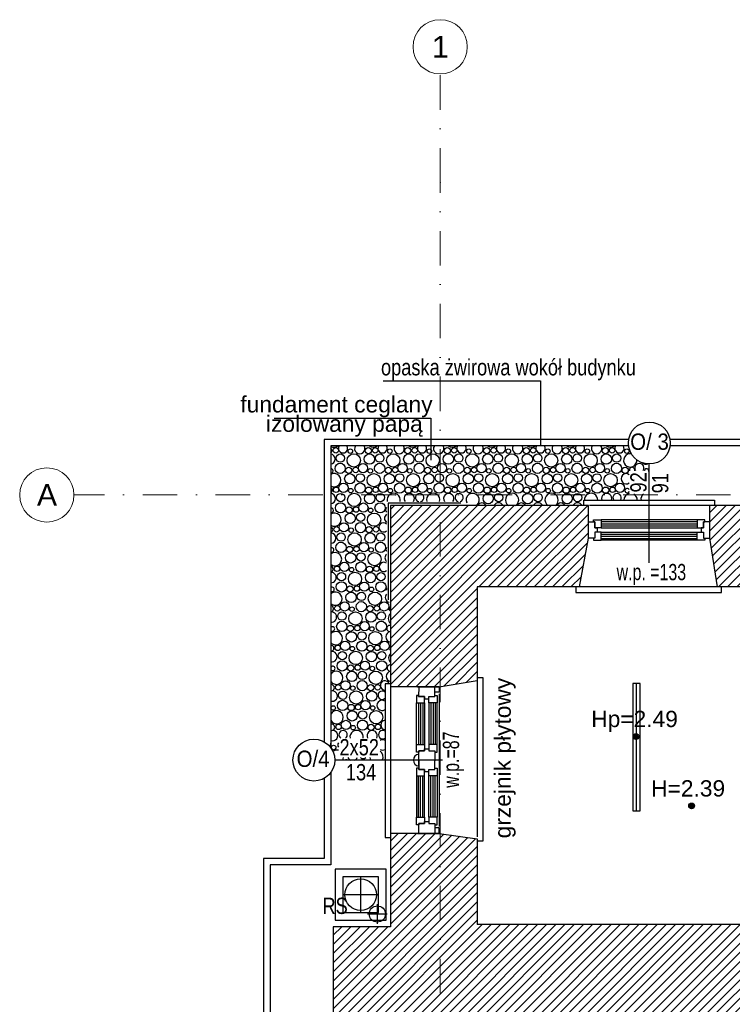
# Model space of a CAD drawing. Header units: millimetres. Extents: x 77315 to 1043159, y -108895 to -47794.
# Tile 4 of 87: x 77318 to 83882, y -98112 to -89042. Entities that reach past the tile are written whole.
import ezdxf

# ---------------------------------------------------------------- set-up
doc = ezdxf.new("R2010")
doc.units = ezdxf.units.MM
doc.header["$MEASUREMENT"] = 0
doc.linetypes.add('Dot & Dashed', pattern=[670.277762, 317.5, -176.388889, 0, -176.388874])
for name, color, linetype in [('A-WYSOKOSCI', 7, 'Continuous'), ('detalokna', 7, 'Continuous'), ('HATCH', 7, 'Continuous'), ('Nowe_A-OKNA-OPIS', 7, 'Continuous'), ('Nowe_A_okno', 7, 'Continuous'), ('Nowe_Interior - Lamp', 7, 'Continuous'), ('opaska', 7, 'Continuous'), ('opisy inne', 7, 'Continuous'), ('OSIE', 7, 'Continuous'), ('PARAPET', 7, 'Continuous'), ('RURY SPUSTOWE', 7, 'Continuous'), ('Structural - Bearing', 7, 'Continuous'), ('Structural - Grid', 7, 'Continuous')]:
    doc.layers.add(name, color=color, linetype=linetype)
doc.styles.add('STYL_AUTOMATYCZNY_1', font='arial.ttf')
doc.styles.add('STYL_AUTOMATYCZNY_3', font='arial.ttf', dxfattribs={"width": 0.8})
doc.styles.add('STYL_AUTOMATYCZNY_4', font='arial.ttf', dxfattribs={"width": 0.7})
doc.styles.add('STYL_AUTOMATYCZNY_5', font='arial.ttf', dxfattribs={"width": 0.9})
pattern_1 = [(45, (0, 0), (-42.426407, 42.426407), [])]

# ---------------------------------------------------------------- blocks, each defined once
blk = doc.blocks.new('*X1')
at = {"layer": 'HATCH'}
for centre, radius in [((80229.1, -93008.5), 25.1), ((80270.9, -93080.6), 38.4), ((80395, -93101.8), 61.2), ((80363.8, -93016.2), 20.7), ((80538.6, -93089.4), 47.7), ((80528.9, -93012), 28.6), ((80592.8, -93008.5), 25.1), ((80634.6, -93080.6), 38.4), ((80758.7, -93101.8), 61.2), ((80727.5, -93016.2), 20.7), ((80902.3, -93089.4), 47.7), ((80892.6, -93012), 28.6), ((80956.5, -93008.5), 25.1), ((80998.3, -93080.6), 38.4), ((81122.4, -93101.8), 61.2), ((81091.2, -93016.2), 20.7), ((81266, -93089.4), 47.7), ((81256.4, -93012), 28.6), ((81320.2, -93008.5), 25.1), ((81362, -93080.6), 38.4), ((81486.2, -93101.8), 61.2), ((81454.9, -93016.2), 20.7), ((81629.7, -93089.4), 47.7), ((81620.1, -93012), 28.6), ((81683.9, -93008.5), 25.1), ((81725.8, -93080.6), 38.4), ((81849.9, -93101.8), 61.2), ((81818.6, -93016.2), 20.7), ((81993.4, -93089.4), 47.7), ((81983.8, -93012), 28.6), ((82047.6, -93008.5), 25.1), ((82089.5, -93080.6), 38.4), ((82213.6, -93101.8), 61.2), ((82182.3, -93016.2), 20.7), ((82357.1, -93089.4), 47.7), ((82347.5, -93012), 28.6), ((82411.3, -93008.5), 25.1), ((82453.2, -93080.6), 38.4), ((82577.3, -93101.8), 61.2), ((82546, -93016.2), 20.7), ((82720.8, -93089.4), 47.7), ((82711.2, -93012), 28.6), ((82775, -93008.5), 25.1), ((82816.9, -93080.6), 38.4), ((82909.8, -93016.2), 20.7), ((80269.9, -93174.9), 47.3), ((80480.1, -93172.7), 42.6), ((80633.6, -93174.9), 47.3), ((80843.8, -93172.7), 42.6), ((80997.3, -93174.9), 47.3), ((81207.6, -93172.7), 42.6), ((81361, -93174.9), 47.3), ((81571.3, -93172.7), 42.6), ((81724.7, -93174.9), 47.3), ((81935, -93172.7), 42.6), ((82088.4, -93174.9), 47.3), ((82298.7, -93172.7), 42.6), ((82452.2, -93174.9), 47.3), ((82662.4, -93172.7), 42.6), ((82815.9, -93174.9), 47.3), ((80358.6, -93271.4), 47.7), ((80348.9, -93194), 28.6), ((80412.8, -93190.5), 25.1), ((80454.6, -93262.5), 38.4), ((80578.7, -93283.8), 61.2), ((80547.5, -93198.2), 20.7), ((80722.3, -93271.4), 47.7), ((80712.6, -93194), 28.6), ((80776.5, -93190.5), 25.1), ((80818.3, -93262.5), 38.4), ((80942.4, -93283.8), 61.2), ((80911.2, -93198.2), 20.7), ((81086, -93271.4), 47.7), ((81076.4, -93194), 28.6), ((81140.2, -93190.5), 25.1), ((81182, -93262.5), 38.4), ((81306.2, -93283.8), 61.2), ((81274.9, -93198.2), 20.7), ((81449.7, -93271.4), 47.7), ((81440.1, -93194), 28.6), ((81503.9, -93190.5), 25.1), ((81545.8, -93262.5), 38.4), ((81669.9, -93283.8), 61.2), ((81638.6, -93198.2), 20.7), ((81813.4, -93271.4), 47.7), ((81803.8, -93194), 28.6), ((81867.6, -93190.5), 25.1), ((81909.5, -93262.5), 38.4), ((82033.6, -93283.8), 61.2), ((82002.3, -93198.2), 20.7), ((82177.1, -93271.4), 47.7), ((82167.5, -93194), 28.6), ((82231.3, -93190.5), 25.1), ((82273.2, -93262.5), 38.4), ((82397.3, -93283.8), 61.2), ((82366, -93198.2), 20.7), ((82540.8, -93271.4), 47.7), ((82531.2, -93194), 28.6), ((82595, -93190.5), 25.1), ((82636.9, -93262.5), 38.4), ((82761, -93283.8), 61.2), ((82729.8, -93198.2), 20.7), ((82894.9, -93194), 28.6), ((80300.1, -93354.7), 42.6), ((80453.6, -93356.9), 47.3), ((80663.8, -93354.7), 42.6), ((80817.3, -93356.9), 47.3), ((81027.6, -93354.7), 42.6), ((81181, -93356.9), 47.3), ((81391.3, -93354.7), 42.6), ((81544.7, -93356.9), 47.3), ((81755, -93354.7), 42.6), ((81908.4, -93356.9), 47.3), ((82118.7, -93354.7), 42.6), ((82272.2, -93356.9), 47.3), ((82482.4, -93354.7), 42.6), ((82635.9, -93356.9), 47.3), ((82846.1, -93354.7), 42.6), ((80232.8, -93372.5), 25.1), ((80274.6, -93444.5), 38.4), ((80398.7, -93465.8), 61.2), ((80367.5, -93380.2), 20.7), ((80542.3, -93453.4), 47.7), ((80532.6, -93376), 28.6), ((80596.5, -93372.5), 25.1), ((80638.3, -93444.5), 38.4), ((80731.2, -93380.2), 20.7), ((80896.4, -93376), 28.6), ((80960.2, -93372.5), 25.1), ((81094.9, -93380.2), 20.7), ((81260.1, -93376), 28.6), ((81323.9, -93372.5), 25.1), ((81458.6, -93380.2), 20.7), ((81633.4, -93453.4), 47.7), ((81623.8, -93376), 28.6), ((81687.6, -93372.5), 25.1), ((81729.5, -93444.5), 38.4), ((81822.3, -93380.2), 20.7), ((81997.1, -93453.4), 47.7), ((81987.5, -93376), 28.6), ((82051.3, -93372.5), 25.1), ((82093.2, -93444.5), 38.4), ((82186, -93380.2), 20.7), ((82360.8, -93453.4), 47.7), ((82351.2, -93376), 28.6), ((82415, -93372.5), 25.1), ((82456.9, -93444.5), 38.4), ((82549.8, -93380.2), 20.7), ((82714.9, -93376), 28.6), ((82778.7, -93372.5), 25.1), ((80273.6, -93538.9), 47.3), ((80483.8, -93536.7), 42.6), ((80637.3, -93538.9), 47.3), ((80362.3, -93635.4), 47.7), ((80352.6, -93558), 28.6), ((80416.5, -93554.5), 25.1), ((80458.3, -93626.5), 38.4), ((80582.4, -93647.8), 61.2), ((80551.2, -93562.2), 20.7), ((80303.8, -93718.7), 42.6), ((80457.3, -93720.9), 47.3), ((80236.5, -93736.5), 25.1), ((80278.3, -93808.5), 38.4), ((80402.4, -93829.8), 61.2), ((80371.2, -93744.2), 20.7), ((80546, -93817.4), 47.7), ((80536.4, -93740), 28.6), ((80600.2, -93736.5), 25.1), ((80642, -93808.5), 38.4), ((80277.3, -93902.9), 47.3), ((80487.6, -93900.7), 42.6), ((80641, -93902.9), 47.3), ((80366, -93999.4), 47.7), ((80356.4, -93922), 28.6), ((80420.2, -93918.5), 25.1), ((80462, -93990.5), 38.4), ((80586.2, -94011.8), 61.2), ((80554.9, -93926.2), 20.7), ((80307.6, -94082.7), 42.6), ((80461, -94084.9), 47.3), ((80240.2, -94100.5), 25.1), ((80282, -94172.5), 38.4), ((80406.2, -94193.8), 61.2), ((80374.9, -94108.2), 20.7), ((80549.7, -94181.3), 47.7), ((80540.1, -94104), 28.6), ((80603.9, -94100.5), 25.1), ((80645.8, -94172.5), 38.4), ((80281, -94266.9), 47.3), ((80491.3, -94264.7), 42.6), ((80644.7, -94266.9), 47.3), ((80369.7, -94363.3), 47.7), ((80360.1, -94286), 28.6), ((80423.9, -94282.5), 25.1), ((80465.8, -94354.5), 38.4), ((80589.9, -94375.8), 61.2), ((80558.6, -94290.1), 20.7), ((80311.3, -94446.7), 42.6), ((80464.7, -94448.9), 47.3), ((80675, -94446.7), 42.6), ((80243.9, -94464.5), 25.1), ((80285.8, -94536.5), 38.4), ((80409.9, -94557.8), 61.2), ((80378.6, -94472.1), 20.7), ((80553.4, -94545.3), 47.7), ((80543.8, -94468), 28.6), ((80607.6, -94464.5), 25.1), ((80649.5, -94536.5), 38.4), ((80284.7, -94630.9), 47.3), ((80495, -94628.7), 42.6), ((80648.4, -94630.9), 47.3), ((80373.4, -94727.3), 47.7), ((80363.8, -94650), 28.6), ((80427.6, -94646.4), 25.1), ((80469.5, -94718.5), 38.4), ((80593.6, -94739.8), 61.2), ((80562.3, -94654.1), 20.7), ((80315, -94810.7), 42.6), ((80468.4, -94812.9), 47.3), ((80678.7, -94810.7), 42.6), ((80247.6, -94828.4), 25.1), ((80289.5, -94900.5), 38.4), ((80413.6, -94921.8), 61.2), ((80382.3, -94836.1), 20.7), ((80557.1, -94909.3), 47.7), ((80547.5, -94832), 28.6), ((80611.3, -94828.4), 25.1), ((80653.2, -94900.5), 38.4), ((80288.4, -94994.9), 47.3), ((80498.7, -94992.7), 42.6), ((80652.2, -94994.9), 47.3), ((80377.1, -95091.3), 47.7), ((80367.5, -95014), 28.6), ((80431.3, -95010.4), 25.1), ((80473.2, -95082.5), 38.4), ((80597.3, -95103.8), 61.2), ((80566, -95018.1), 20.7), ((80318.7, -95174.7), 42.6), ((80472.2, -95176.9), 47.3), ((80251.3, -95192.4), 25.1), ((80293.2, -95264.5), 38.4), ((80417.3, -95285.8), 61.2), ((80386, -95200.1), 20.7), ((80560.8, -95273.3), 47.7), ((80551.2, -95196), 28.6), ((80615, -95192.4), 25.1), ((80292.2, -95358.9), 47.3), ((80502.4, -95356.7), 42.6), ((80206, -95382.1), 20.7), ((80380.8, -95455.3), 47.7), ((80371.2, -95378), 28.6), ((80435, -95374.4), 25.1), ((80476.9, -95446.5), 38.4), ((80601, -95467.8), 61.2), ((80569.8, -95382.1), 20.7), ((80322.4, -95538.7), 42.6), ((80475.9, -95540.9), 47.3), ((80255, -95556.4), 25.1), ((80389.8, -95564.1), 20.7), ((80554.9, -95560), 28.6), ((80618.7, -95556.4), 25.1), ((80209.8, -95746.1), 20.7)]:
    blk.add_circle(centre, radius, dxfattribs=at)
for centre, radius, start, end in [((80211.3, -92919.8), 61.2, 242.29201, 308.40335), ((80296.4, -92990.8), 42.6, 147.36184, 32.63816), ((80449.9, -92992.9), 47.3, 147.93267, 32.06733), ((80575, -92919.8), 61.2, 231.59665, 308.40335), ((80660.1, -92990.8), 42.6, 147.36184, 32.63816), ((80813.6, -92992.9), 47.3, 147.93267, 32.06733), ((80938.7, -92919.8), 61.2, 231.59665, 308.40335), ((81023.8, -92990.8), 42.6, 147.36184, 32.63816), ((81177.3, -92992.9), 47.3, 147.93267, 32.06733), ((81302.4, -92919.8), 61.2, 231.59665, 308.40335), ((81387.6, -92990.8), 42.6, 147.36184, 32.63816), ((81541, -92992.9), 47.3, 147.93267, 32.06733), ((81666.2, -92919.8), 61.2, 231.59665, 308.40335), ((81751.3, -92990.8), 42.6, 147.36184, 32.63816), ((81904.7, -92992.9), 47.3, 147.93267, 32.06733), ((82029.9, -92919.8), 61.2, 231.59665, 308.40335), ((82115, -92990.8), 42.6, 147.36184, 32.63816), ((82268.4, -92992.9), 47.3, 147.93267, 32.06733), ((82393.6, -92919.8), 61.2, 231.59665, 308.40335), ((82478.7, -92990.8), 42.6, 147.36184, 32.63816), ((82632.2, -92992.9), 47.3, 147.93267, 32.06733), ((82757.3, -92919.8), 61.2, 231.59665, 308.40335), ((82842.4, -92990.8), 42.6, 147.36184, 32.63816), ((80165.2, -93012), 28.6, 308.08869, 51.91131), ((80174.9, -93089.4), 47.7, 279.62132, 80.37868), ((82941, -93101.8), 61.2, 77.37201, 7.4071), ((83026.1, -93172.7), 42.6, 326.33633, 213.66367), ((83084.6, -93089.4), 47.7, 224.06284, 294.82733), ((80183.8, -93198.2), 20.7, 267.39941, 92.60059), ((80215, -93283.8), 61.2, 238.29574, 121.70426), ((82904.6, -93271.4), 47.7, 53.07804, 306.92196), ((82958.7, -93190.5), 25.1, 346.49089, 193.50911), ((83093.5, -93198.2), 20.7, 342.75418, 174.91077), ((83124.7, -93283.8), 61.2, 97.93729, 100.81374), ((80168.9, -93376), 28.6, 299.15612, 60.84388), ((80178.6, -93453.4), 47.7, 275.1301, 84.8699), ((80762.4, -93465.8), 61.2, 344.84684, 195.15316), ((80906, -93453.4), 47.7, 323.37756, 216.62244), ((81002, -93444.5), 38.4, 283.62026, 256.37974), ((81126.2, -93465.8), 61.2, 344.84684, 195.15316), ((81269.7, -93453.4), 47.7, 323.37756, 216.62244), ((81365.8, -93444.5), 38.4, 283.62026, 256.37974), ((81489.9, -93465.8), 61.2, 308.35371, 206.88249), ((81853.6, -93465.8), 61.2, 301.87647, 238.12353), ((82217.3, -93465.8), 61.2, 301.87647, 238.12353), ((82581, -93465.8), 61.2, 358.14526, 181.85474), ((82724.6, -93453.4), 47.7, 342.38259, 197.61741), ((82820.6, -93444.5), 38.4, 322.67368, 217.32632), ((82944.7, -93465.8), 61.2, 100.81374, 181.85474), ((82913.5, -93380.2), 20.7, 17.24582, 342.75418), ((82944.7, -93465.8), 61.2, 358.14526, 62.01981), ((83088.3, -93453.4), 47.7, 119.30697, 197.61741), ((83088.3, -93453.4), 47.7, 54.08681, 60.69303), ((83124.7, -93283.8), 61.2, 259.18626, 262.06271), ((81575, -93536.7), 42.6, 26.42724, 150.84487), ((81728.4, -93538.9), 47.3, 26.49532, 153.50468), ((81938.7, -93536.7), 42.6, 26.42724, 153.57276), ((82092.2, -93538.9), 47.3, 26.49532, 153.50468), ((82302.4, -93536.7), 42.6, 26.42724, 153.57276), ((82455.9, -93538.9), 47.3, 26.49532, 153.50468), ((80187.5, -93562.2), 20.7, 257.01532, 102.98468), ((80218.7, -93647.8), 61.2, 234.11895, 125.88105), ((80726, -93635.4), 47.7, 127.63344, 232.36656), ((80716.4, -93558), 28.6, 132.91811, 227.08189), ((80667.6, -93718.7), 42.6, 46.42285, 313.57715), ((80172.6, -93740), 28.6, 290.94684, 69.05316), ((80182.3, -93817.4), 47.7, 270.67034, 89.32966), ((80191.2, -93926.2), 20.7, 246.17104, 113.82896), ((80222.4, -94011.8), 61.2, 229.70872, 130.29128), ((80729.7, -93999.4), 47.7, 133.49771, 226.50229), ((80720.1, -93922), 28.6, 144.15868, 215.84132), ((80671.3, -94082.7), 42.6, 52.97251, 307.02749), ((80176.4, -94104), 28.6, 283.1683, 76.8317), ((80186, -94181.3), 47.7, 266.21466, 93.78534), ((80194.9, -94290.1), 20.7, 234.31526, 125.68474), ((80226.2, -94375.8), 61.2, 224.98895, 135.01105), ((80723.8, -94286), 28.6, 160.10726, 199.89274), ((80733.4, -94363.3), 47.7, 139.99993, 253.17513), ((80180.1, -94468), 28.6, 275.63108, 84.36892), ((80189.7, -94545.3), 47.7, 261.73587, 98.26413), ((80773.6, -94557.8), 61.2, 131.68366, 228.31634), ((80742.3, -94472.1), 20.7, 117.27839, 242.72161), ((80198.6, -94654.1), 20.7, 220.30233, 139.69767), ((80229.9, -94739.8), 61.2, 219.84214, 140.15786), ((80737.1, -94727.3), 47.7, 95.13805, 264.86195), ((80727.5, -94650), 28.6, 79.13268, 280.86732), ((80183.8, -94832), 28.6, 268.19106, 91.80894), ((80193.4, -94909.3), 47.7, 257.2055, 102.7945), ((80746, -94836.1), 20.7, 129.61543, 230.38457), ((80777.3, -94921.8), 61.2, 136.51768, 223.48232), ((80202.3, -95018.1), 20.7, 199.61677, 160.38323), ((80233.6, -95103.8), 61.2, 214.06712, 145.93288), ((80740.8, -95091.3), 47.7, 99.62935, 260.37065), ((80731.2, -95014), 28.6, 86.62643, 273.37357), ((80682.4, -95174.7), 42.6, 20.33982, 270.6487), ((80187.5, -95196), 28.6, 260.72018, 99.27982), ((80197.1, -95273.3), 47.7, 252.59207, 107.40793), ((80656.9, -95264.5), 38.4, 47.35135, 312.64865), ((80655.9, -95358.9), 47.3, 55.1925, 304.8075), ((80237.3, -95467.8), 61.2, 207.25823, 152.74177), ((80686.1, -95538.7), 42.6, 94.34781, 265.65219), ((80191.2, -95560), 28.6, 253.08542, 106.91458), ((80200.8, -95637.3), 47.7, 247.85876, 112.14124), ((80296.9, -95628.5), 38.4, 304.79841, 235.20159), ((80421, -95649.8), 61.2, 350.38861, 189.61139), ((80564.6, -95637.3), 47.7, 331.61676, 208.38324), ((80660.6, -95628.5), 38.4, 54.49064, 305.50936), ((80659.6, -95722.9), 47.3, 60.49821, 117.63466), ((80142.4, -95720.7), 42.6, 342.05607, 17.94393), ((80241, -95831.8), 61.2, 78.63264, 129.74113), ((80295.9, -95722.9), 47.3, 154.80217, 205.19783), ((80659.6, -95722.9), 47.3, 242.36534, 299.50179), ((80604.7, -95831.8), 61.2, 329.53207, 57.45651), ((80241, -95831.8), 61.2, 329.53207, 352.27875), ((80326.1, -95902.7), 42.6, 69.59276, 110.40724), ((80384.6, -95819.3), 47.7, 205.69134, 245.74782), ((80384.6, -95819.3), 47.7, 294.25218, 334.30866), ((80480.6, -95810.5), 38.4, 230.27493, 309.72507), ((80479.6, -95904.9), 47.3, 62.72378, 117.27622), ((80604.7, -95831.8), 61.2, 187.72125, 210.46793), ((80689.8, -95902.7), 42.6, 99.37777, 110.40724)]:
    blk.add_arc(centre, radius, start, end, dxfattribs=at)

msp = doc.modelspace()

# ---------------------------------------------------------------- hatches: boundary and pattern name
at = {"layer": 'A-WYSOKOSCI'}
for points in [[(83020.8, -95646.6, 1), (82967.4, -95646.6, 1)], [(83533.7, -96284.5, 1), (83480.3, -96284.5, 1)]]:
    msp.add_hatch(color=256, dxfattribs=at).paths.add_polyline_path(points)
at = {"layer": 'HATCH'}
h = msp.add_hatch(dxfattribs=at)
h.set_pattern_fill('Common_Brick_0002', color=256, style=0, pattern_type=2)
h.set_pattern_definition(pattern_1)
h.paths.add_polyline_path([(80732.9, -95187.8), (80856, -95187.8), (81182.9, -95187.8), (81532.9, -95127.9), (81532.9, -94267.9), (82473.2, -94267.8), (82556, -93817.8), (82556, -93667.8), (82556, -93622.2), (82556, -93517.8), (80732.9, -93517.8)])
h = msp.add_hatch(dxfattribs=at)
h.set_pattern_fill('Common_Brick_0002', color=256, style=0, pattern_type=2)
h.set_pattern_definition(pattern_1)
h.paths.add_polyline_path([(83969.4, -93517.8), (83676, -93517.8), (83676, -93622.2), (83676, -93667.8), (83676, -93817.8), (83744, -94267.8), (85436, -94267.8), (85436, -94147.8), (85361.7, -94147.8), (85406, -93817.8), (85406, -93622.2), (85406, -93517.8), (84931.5, -93517.8), (84441.9, -93517.8)])
h = msp.add_hatch(dxfattribs=at)
h.set_pattern_fill('Common_Brick_0002', color=256, style=0, pattern_type=2)
h.set_pattern_definition(pattern_1)
h.paths.add_polyline_path([(80206.7, -101287.8), (82317.3, -101287.8), (82317.3, -102137.8), (82734.7, -102137.9), (83067.7, -102085.5), (83067.7, -102058.3), (83067.7, -101303.1), (84554.4, -101302.8), (84547.7, -100943.1), (85547.7, -100943.1), (85547.7, -101303.1), (86317, -101302.8, 0.000082), (86317.7, -101303), (86327.3, -100636.4), (86327.3, -100533.1), (82257.3, -100533.1), (80967.3, -100533.1), (80967.3, -99531.1), (85307.3, -99531.1), (85307.3, -99671.1), (85757.3, -99671.1), (85757.1, -98975.4), (85497.3, -98975.4), (85497.3, -99095.4), (85437.3, -99095.4), (85437.3, -99215.4), (85247.3, -99215.4), (85247.3, -99406.1), (84077.3, -99419), (84077.3, -99259), (82357.3, -99266.1), (82357.3, -98196.1), (85407.3, -98196.1), (85408.8, -98267.6), (85757.1, -98266.4), (85757.3, -98151.2), (87457.3, -98131.1), (87457.3, -98756.1), (88297.3, -98756.1), (88297.3, -98658.1), (88407.4, -98658.1), (88442.4, -98148.1), (88332.4, -98148.1), (88302.4, -97208.1), (87462.3, -97197.8), (87462.3, -97377.8), (81532.9, -97377.8), (81532.9, -96587.8), (81182.9, -96537.7), (80732.9, -96537.8), (80732.9, -96574.1), (80732.9, -97397.8), (80206.7, -97397.8)])

# ---------------------------------------------------------------- linework, layer by layer
at = {"layer": 'A-WYSOKOSCI'}
for centre in [(82994.1, -95646.6), (83507, -96284.5)]:
    msp.add_circle(centre, 26.7, dxfattribs=at)
at = {"layer": 'detalokna'}
for p, q in [((83676, -93517.8), (82566, -93517.8)), ((83744, -94267.8), (82473.2, -94267.8)), ((81532.9, -95127.9), (81532.9, -96568.7)), ((80732.9, -95187.8), (80732.9, -96537.8)), ((81182.9, -95250.7), (81182.9, -96474.9))]:
    msp.add_line(p, q, dxfattribs=at)
for points in [[(82513.2, -93517.8), (82513.2, -93467.8), (83719.2, -93467.8), (83719.2, -93517.8)], [(82440.4, -94267.8), (82440.4, -94317.8), (83783.1, -94317.8), (83783.1, -94267.8)], [(81532.9, -95100.7), (81582.9, -95100.7), (81582.9, -96610), (81532.9, -96610)], [(80732.9, -95159.9), (80682.9, -95159.9), (80682.9, -96574.1), (80732.9, -96574.1)]]:
    msp.add_lwpolyline(points, dxfattribs=at)
at = {"layer": 'Nowe_A-OKNA-OPIS'}
for p, q in [((83116.2, -94044.9), (83116.2, -93134.8)), ((81213.1, -95862.8), (80220.7, -95862.8))]:
    msp.add_line(p, q, dxfattribs=at)
for centre in [(83117.3, -92941.8), (80027.7, -95862.8)]:
    msp.add_circle(centre, 193, dxfattribs=at)
at = {"layer": 'Nowe_A_okno'}
for points in [[(82556, -93817.8), (82556, -93667.8), (82616, -93667.8), (82616, -93722.8), (82636, -93722.8), (82636, -93762.8), (82616, -93762.8), (82616, -93817.8)], [(82674.2, -93647.8), (82674.2, -93722.8), (82616, -93722.8), (82616, -93667.8), (82604.2, -93667.8), (82604.2, -93647.8)], [(83557.8, -93647.8), (83557.8, -93722.8), (83616, -93722.8), (83616, -93667.8), (83627.8, -93667.8), (83627.8, -93647.8)], [(83676, -93817.8), (83676, -93667.8), (83616, -93667.8), (83616, -93722.8), (83596, -93722.8), (83596, -93762.8), (83616, -93762.8), (83616, -93817.8)], [(82674.2, -93837.8), (82674.2, -93762.8), (82616, -93762.8), (82616, -93817.8), (82604.2, -93817.8), (82604.2, -93837.8)], [(83557.8, -93837.8), (83557.8, -93762.8), (83616, -93762.8), (83616, -93817.8), (83627.8, -93817.8), (83627.8, -93837.8)], [(81142.9, -95187.9), (80992.9, -95187.8), (80992.8, -95277.8), (81047.8, -95277.8), (81047.8, -95297.8), (81087.8, -95297.8), (81087.8, -95277.8), (81142.8, -95277.8)], [(81142.9, -95187.9), (81182.9, -95187.9), (81182.8, -95237.9), (81142.8, -95237.8)], [(80972.8, -95336), (81047.8, -95336), (81047.8, -95277.8), (80992.8, -95277.8), (80992.9, -95266), (80972.9, -95266)], [(81162.8, -95336), (81087.8, -95336), (81087.8, -95277.8), (81142.8, -95277.8), (81142.8, -95266), (81162.8, -95266.1)], [(80972.8, -95719.7), (81047.8, -95719.6), (81047.8, -95777.8), (80992.9, -95777.9), (80992.9, -95789.7), (80972.9, -95789.7)], [(81162.8, -95719.6), (81087.8, -95719.6), (81087.8, -95777.8), (81142.8, -95777.8), (81142.8, -95789.6), (81162.8, -95789.6)], [(80972.8, -96006), (81047.8, -96006.1), (81047.9, -95947.9), (80992.9, -95947.8), (80992.9, -95936), (80972.9, -95936)], [(81162.8, -96006.1), (81087.8, -96006.1), (81087.9, -95947.9), (81142.9, -95947.9), (81142.9, -95936.1), (81162.9, -95936.1)], [(80972.8, -96389.6), (81047.8, -96389.6), (81047.8, -96447.8), (80992.9, -96447.8), (80992.9, -96459.6), (80972.9, -96459.6)], [(81162.8, -96389.6), (81087.8, -96389.6), (81087.8, -96447.8), (81142.8, -96447.8), (81142.8, -96459.6), (81162.8, -96459.6)], [(81142.9, -96537.8), (80992.9, -96537.8), (80992.9, -96447.8), (81047.8, -96447.8), (81047.8, -96427.8), (81087.8, -96427.8), (81087.8, -96447.8), (81142.8, -96447.8)], [(81142.9, -96537.8), (81182.9, -96537.7), (81182.8, -96487.7), (81142.9, -96487.8)]]:
    msp.add_lwpolyline(points, close=True, dxfattribs=at)
for points in [[(83557.8, -93647.8), (82674.2, -93647.8)], [(82674.2, -93665.3), (83557.8, -93665.3)], [(82674.2, -93685.3), (83557.8, -93685.3)], [(82674.2, -93705.3), (83557.8, -93705.3)], [(82674.2, -93722.8), (83557.8, -93722.8)], [(82674.2, -93762.8), (83557.8, -93762.8)], [(82674.2, -93780.3), (83557.8, -93780.3)], [(82674.2, -93800.3), (83557.8, -93800.3)], [(82674.2, -93820.3), (83557.8, -93820.3)], [(83557.8, -93837.8), (82674.2, -93837.8)], [(80972.8, -95719.7), (80972.8, -95336)], [(80990.3, -95336), (80990.2, -95719.7)], [(81010.3, -95336), (81010.2, -95719.7)], [(81030.3, -95336), (81030.2, -95719.6)], [(81047.8, -95336), (81047.8, -95719.6)], [(81087.8, -95336), (81087.8, -95719.6)], [(81105.3, -95336), (81105.2, -95719.6)], [(81125.3, -95336), (81125.2, -95719.6)], [(81145.3, -95336), (81145.2, -95719.6)], [(81162.8, -95719.6), (81162.8, -95336)], [(80992.9, -95867.8), (80992.9, -95777.9), (81047.8, -95777.8), (81047.8, -95757.8), (81087.8, -95757.8), (81087.8, -95777.8), (81142.8, -95777.8), (81142.9, -95867.8), (81142.8, -95867.8)], [(80992.9, -95857.9), (80992.9, -95947.8), (81047.9, -95947.9), (81047.9, -95967.9), (81087.8, -95967.9), (81087.9, -95947.9), (81142.9, -95947.9), (81142.9, -95857.9), (81142.9, -95857.9)], [(80972.8, -96006), (80972.8, -96389.6)], [(80990.3, -96389.6), (80990.2, -96006)], [(81010.3, -96389.6), (81010.2, -96006)], [(81030.3, -96389.6), (81030.2, -96006.1)], [(81047.8, -96389.6), (81047.8, -96006.1)], [(81087.8, -96389.6), (81087.8, -96006.1)], [(81105.3, -96389.6), (81105.2, -96006.1)], [(81125.3, -96389.6), (81125.2, -96006.1)], [(81145.3, -96389.6), (81145.2, -96006.1)], [(81162.8, -96006.1), (81162.8, -96389.6)]]:
    msp.add_lwpolyline(points, dxfattribs=at)
msp.add_lwpolyline([(80992.9, -95919), (80992.9, -95806.7, 0.845314)], format="xyb", close=True, dxfattribs=at)
at = {"layer": 'Nowe_Interior - Lamp'}
msp.add_lwpolyline([(82964.7, -95155.5), (82964.7, -96329.5), (83033.7, -96329.5), (83033.7, -95155.5)], close=True, dxfattribs=at)
msp.add_lwpolyline([(82999.2, -96329.5), (82999.2, -95155.5)], dxfattribs=at)
at = {"layer": 'opaska'}
for points in [[(82927.3, -92907.8), (80122.9, -92907.8), (80122.9, -95694.9)], [(82926, -92967.8), (80182.9, -92967.8), (80182.9, -95748)], [(85767.1, -92907.8), (83307.3, -92907.8)], [(85765.8, -92967.8), (83308.5, -92967.8)], [(80122.9, -96030.7), (80122.9, -96767.8), (79564.1, -96767.8), (79564.1, -101207.8), (80183.6, -101207.8)], [(80182.9, -95977.6), (80182.9, -96827.8), (79624.1, -96827.8), (79624.1, -101147.8), (80183.6, -101147.8)]]:
    msp.add_lwpolyline(points, dxfattribs=at)
for points in [[(80693.4, -96867.3), (80222.3, -96867.3), (80222.3, -97338.3), (80693.4, -97338.3)], [(80622.9, -96937.8), (80292.9, -96937.8), (80292.9, -97267.8), (80622.9, -97267.8)]]:
    msp.add_lwpolyline(points, close=True, dxfattribs=at)
msp.add_circle((80457.9, -97102.8), 145.8, dxfattribs=at)
at = {"layer": 'opisy inne'}
for p, q in [((81382.1, -93495.6), (80710.7, -93495.6)), ((80710.7, -93495.6), (80710.7, -94387.5))]:
    msp.add_line(p, q, dxfattribs=at)
for points in [[(80666.2, -92368.1), (82115.2, -92368.1), (82115.2, -92840), (82115.2, -92967.8)], [(79660.4, -92712.4), (81104.9, -92712.4), (81104.9, -92902.9), (81104.9, -93100.9)]]:
    msp.add_lwpolyline(points, dxfattribs=at)
at = {"layer": 'OSIE'}
for p, q in [((80457.9, -96937.8), (80457.9, -97267.8)), ((80622.9, -97102.8), (80292.9, -97102.8)), ((80612.3, -97370.2), (80612.3, -97190.2)), ((80522.3, -97280.2), (80702.3, -97280.2))]:
    msp.add_line(p, q, dxfattribs=at)
at = {"layer": 'RURY SPUSTOWE'}
msp.add_circle((80612.3, -97280.2), 75, dxfattribs=at)
at = {"layer": 'Structural - Bearing'}
for p, q in [((80732.9, -93517.8), (80732.9, -95187.8)), ((82556, -93517.8), (80732.9, -93517.8)), ((82556, -93817.8), (82556, -93517.8)), ((83676, -93817.8), (83676, -93517.8)), ((85406, -93517.8), (83676, -93517.8)), ((82473.2, -94267.8), (82556, -93817.8)), ((83744, -94267.8), (83676, -93817.8)), ((82473.2, -94267.8), (81532.9, -94267.9)), ((81532.9, -94267.9), (81532.9, -95127.9)), ((85436, -94267.8), (83744, -94267.8)), ((81182.9, -95187.8), (81532.9, -95127.9)), ((81182.9, -95187.8), (80732.9, -95187.8)), ((80982.9, -95187.8), (81182.9, -95187.8)), ((81182.9, -96537.8), (80732.9, -96537.8)), ((80732.9, -96537.8), (80732.9, -97397.8)), ((80982.9, -96537.8), (81182.9, -96537.8)), ((81182.9, -96537.8), (81532.9, -96587.8)), ((81532.9, -96587.8), (81532.9, -97377.8)), ((80732.9, -97397.8), (80206.7, -97397.8)), ((80206.7, -97397.8), (80206.7, -101287.8)), ((87462.3, -97377.8), (81532.9, -97377.8))]:
    msp.add_line(p, q, dxfattribs=at)
at = {"layer": 'Structural - Grid', "linetype": 'Dot & Dashed', "lineweight": 15}
for p, q in [((81191, -90541.9), (81191, -89541.9)), ((81191, -107395.1), (81191, -90541.9)), ((80780, -93420.2), (77817.9, -93420.2)), ((118724.5, -93420.2), (80780, -93420.2))]:
    msp.add_line(p, q, dxfattribs=at)
at = {"layer": 'Structural - Grid', "linetype": 'Continuous', "lineweight": 15}
for centre in [(81191, -89291.9), (77567.9, -93420.2)]:
    msp.add_circle(centre, 250, dxfattribs=at)
at = {"layer": 'Structural - Grid', "linetype": 'Dot & Dashed', "lineweight": 15}
for p in [(81191, -90541.9), (81191, -90541.9), (80780, -93420.2), (80780, -93420.2)]:
    msp.add_point(p, dxfattribs=at)

# ---------------------------------------------------------------- block references
at = {"layer": 'HATCH'}
msp.add_blockref('*X1', (0, 0), dxfattribs=at)

# ---------------------------------------------------------------- texts
at = {"layer": 'A-WYSOKOSCI', "insert": (81788.8, -95843.8), "char_height": 150, "attachment_point": 5, "rotation": 90, "style": 'STYL_AUTOMATYCZNY_1'}
msp.add_mtext('\\A1;{\\pqc;\\fArial|b0|i0|c238|p0;\\W1.000000;grzejnik płytowy}', dxfattribs=at)
at = {"layer": 'A-WYSOKOSCI', "char_height": 150, "attachment_point": 5, "style": 'STYL_AUTOMATYCZNY_1'}
for s, insert in [('\\A1;{\\pqc;\\fArial|b0|i0|c238|p0;\\W1.000000;Hp=2.49}', (82981.4, -95506.1)), ('\\A1;{\\pqc;\\fArial|b0|i0|c238|p0;\\W1.000000;H=2.39}', (83475.1, -96124))]:
    msp.add_mtext(s, dxfattribs=dict(at, insert=insert))
at = {"layer": 'Nowe_A-OKNA-OPIS', "char_height": 150, "attachment_point": 5}
for s, insert, style in [('\\A1;{\\pqc;\\fArial|b0|i0|c238|p0;\\W0.900000;O/ 3}', (83119.2, -92930.3), 'STYL_AUTOMATYCZNY_5'), ('\\A1;{\\pqc;\\fArial|b0|i0|c238|p0;\\W0.800000;2x52}', (80445.3, -95745.1), 'STYL_AUTOMATYCZNY_3'), ('\\A1;{\\pqc;\\fArial|b0|i0|c238|p0;\\W0.900000;O/4}', (80020.3, -95851.3), 'STYL_AUTOMATYCZNY_5'), ('\\A1;{\\pqc;\\fArial|b0|i0|c238|p0;\\W0.800000;134}', (80462.3, -95974.9), 'STYL_AUTOMATYCZNY_3')]:
    msp.add_mtext(s, dxfattribs=dict(at, insert=insert, style=style))
at = {"layer": 'Nowe_A-OKNA-OPIS', "char_height": 150, "attachment_point": 5, "rotation": 90, "style": 'STYL_AUTOMATYCZNY_3'}
for s, insert in [('\\A1;{\\pqc;\\fArial|b0|i0|c238|p0;\\W0.800000;92}', (83018.3, -93304)), ('\\A1;{\\pqc;\\fArial|b0|i0|c238|p0;\\W0.800000;91}', (83218.4, -93312.1))]:
    msp.add_mtext(s, dxfattribs=dict(at, insert=insert))
at = {"layer": 'opisy inne', "char_height": 150, "attachment_point": 5}
for s, insert, style in [('\\A1;{\\pqc;\\fArial|b0|i0|c238|p0;\\W0.800000;opaska żwirowa wokół budynku}', (81819.7, -92266.3), 'STYL_AUTOMATYCZNY_3'), ('\\A1;{\\pqc;\\fArial|b0|i0|c238|p0;\\W1.000000;fundament ceglany}', (80235.7, -92607.6), 'STYL_AUTOMATYCZNY_1'), ('\\A1;{\\pqc;\\fArial|b0|i0|c238|p0;\\W1.000000;izolowany papą}', (80308.2, -92786.3), 'STYL_AUTOMATYCZNY_1'), ('\\A1;{\\pqc;\\fArial|b0|i0|c238|p0;\\W0.800000;RS}', (80223, -97206.1), 'STYL_AUTOMATYCZNY_3')]:
    msp.add_mtext(s, dxfattribs=dict(at, insert=insert, style=style))
at = {"layer": 'PARAPET', "insert": (83136.2, -94152.8), "char_height": 150, "attachment_point": 5, "style": 'STYL_AUTOMATYCZNY_4'}
msp.add_mtext('\\A1;{\\pqc;\\fArial|b0|i0|c238|p0;\\W0.700000;w.p. =133}', dxfattribs=at)
at = {"layer": 'PARAPET', "insert": (81312.9, -95858.7), "char_height": 150, "attachment_point": 5, "rotation": 90, "style": 'STYL_AUTOMATYCZNY_4'}
msp.add_mtext('\\A1;{\\pqc;\\fArial|b0|i0|c238|p0;\\W0.700000;w.p.=87}', dxfattribs=at)
at = {"layer": 'Structural - Grid', "lineweight": 15, "char_height": 200, "attachment_point": 1, "style": 'STYL_AUTOMATYCZNY_1'}
for s, insert in [('\\A1;{\\pql;\\pt0;\\fArial|b0|i0|c238|p0;\\W1.000000;1}', (81114.8, -89191.9)), ('\\A1;{\\pql;\\pt0;\\fArial|b0|i0|c238|p0;\\W1.000000;A}', (77476.4, -93320.2))]:
    msp.add_mtext(s, dxfattribs=dict(at, insert=insert))

doc.saveas('drawing.dxf')
